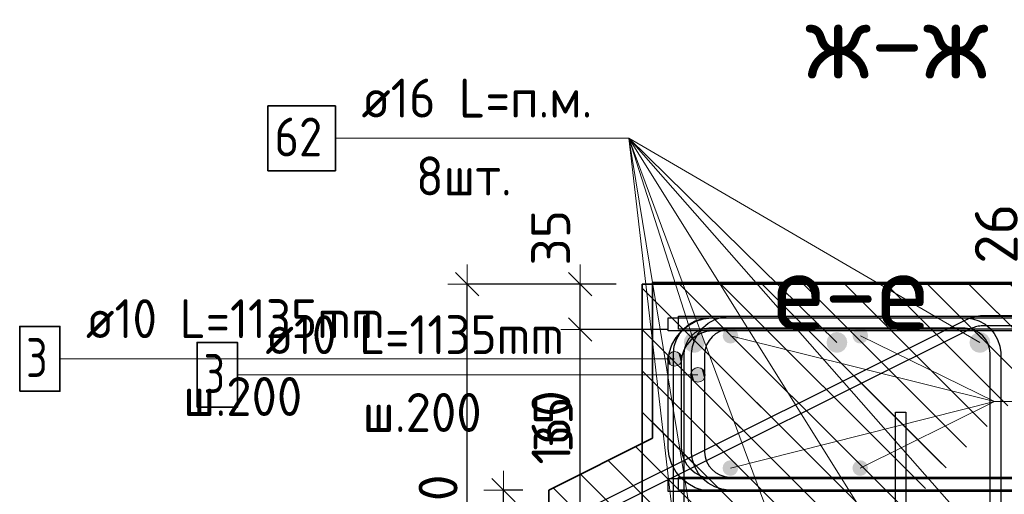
# Model space of a CAD drawing. Header units: metres. Extents: x -38 to 100, y -15 to 21.
# Tile 61 of 246: x 71.693 to 72.451, y 2.382 to 2.748. Entities that reach past the tile are written whole.
import ezdxf

# ---------------------------------------------------------------- set-up
doc = ezdxf.new("R2010")
doc.units = ezdxf.units.M
doc.header["$PDMODE"] = 65
for name, color, linetype, lineweight in [('XR$3$Арм. стержнями верхней зоны', 180, 'Continuous', 35), ('XR$3$Арм. стержнями нижней зоны', 180, 'Continuous', 35), ('XR$3$Арм.стержн. Арматура края', 96, 'Continuous', 35), ('XR$3$Арм.стержн. Хомут', 240, 'Continuous', 35), ('XR$3$Арм.стержн.горизонт. 1', 180, 'Continuous', 35), ('XR$3$Размерная линия (1)', 7, 'Continuous', 13), ('XR$4$Размерная линия_ общее', 7, 'Continuous', 13), ('XR$6$Арм. стержнями верхней зоны', 180, 'Continuous', 35), ('XR$6$Арм. стержнями нижней зоны', 180, 'Continuous', 35), ('XR$6$Арм.стержн. Арматура края', 96, 'Continuous', 35), ('XR$6$Арм.стержн. Доп. арматура', 180, 'Continuous', 35), ('XR$6$Размерная линия (1)', 7, 'Continuous', 13), ('XR$6$Размерная линия_ общее', 7, 'Continuous', 13)]:
    doc.layers.add(name, color=color, linetype=linetype, lineweight=lineweight)
doc.styles.add('ISOCPEUR', font='txt')
doc.dimstyles.new('DIMSTYLE_11', dxfattribs={"dimtxt": 0.033, "dimasz": 0.0375, "dimexe": 0, "dimexo": 0, "dimgap": 0.0165, "dimtad": 2, "dimdec": 0, "dimlfac": 1000, "dimrnd": 1, "dimzin": 12, "dimdsep": 46, "dimtxsty": 'ISOCPEUR', "dimblk1": 'ALL_ML_STRICH', "dimblk2": 'ALL_ML_STRICH', "dimsah": 1, "dimcen": 0, "dimclrd": 7, "dimclre": 256, "dimclrt": 7, "dimadec": 0, "dimazin": 0, "dimtfac": 1, "dimtdec": 0, "dimtix": 1, "dimtmove": 2, "dimatfit": 3, "dimfxl": 0, "dimtvp": 1.2, "dimtzin": 0, "dimlwd": 0, "dimlwe": -3, "dimarcsym": 0})
doc.dimstyles.new('DIMSTYLE_23', dxfattribs={"dimtxt": 0.03, "dimasz": 0.03, "dimexe": 0, "dimexo": 0, "dimgap": 0.015, "dimtad": 2, "dimdec": 0, "dimlfac": 1000, "dimrnd": 5, "dimzin": 12, "dimdsep": 46, "dimtxsty": 'ISOCPEUR', "dimblk1": 'ALL_ML_STRICH', "dimblk2": 'ALL_ML_STRICH', "dimsah": 1, "dimcen": 0, "dimclrd": 7, "dimclre": 256, "dimclrt": 7, "dimadec": 0, "dimazin": 0, "dimtfac": 1, "dimtdec": 0, "dimtix": 1, "dimtmove": 2, "dimatfit": 3, "dimfxl": 0, "dimtvp": 1.2, "dimtzin": 0, "dimlwd": 0, "dimlwe": -3, "dimarcsym": 0})
doc.dimstyles.new('DIMSTYLE_24', dxfattribs={"dimtxt": 0.03, "dimasz": 0.03, "dimexe": 0, "dimexo": 0, "dimgap": 0.015, "dimtad": 2, "dimdec": 0, "dimlfac": 1000, "dimrnd": 5, "dimzin": 12, "dimdsep": 46, "dimtxsty": 'ISOCPEUR', "dimblk1": 'ALL_ML_STRICH', "dimblk2": 'ALL_ML_STRICH', "dimsah": 1, "dimcen": 0, "dimclrd": 7, "dimclre": 256, "dimclrt": 7, "dimadec": 0, "dimazin": 0, "dimtfac": 1, "dimtdec": 0, "dimtix": 1, "dimtmove": 2, "dimatfit": 3, "dimfxl": 0, "dimtzin": 0, "dimlwd": 0, "dimlwe": -3, "dimarcsym": 0})
doc.dimstyles.new('DIMSTYLE_32', dxfattribs={"dimtxt": 0.03, "dimasz": 0.03, "dimexe": 0, "dimexo": 0, "dimgap": 0.015, "dimtad": 0, "dimdec": 0, "dimlfac": 1000, "dimrnd": 5, "dimzin": 12, "dimdsep": 46, "dimtxsty": 'ISOCPEUR', "dimblk1": 'ALL_ML_STRICH', "dimblk2": 'ALL_ML_STRICH', "dimsah": 1, "dimcen": 0, "dimclrd": 7, "dimclre": 256, "dimclrt": 7, "dimadec": 0, "dimazin": 0, "dimtfac": 1, "dimtdec": 0, "dimtix": 1, "dimtmove": 2, "dimatfit": 3, "dimfxl": 0, "dimtvp": 1.2, "dimtzin": 0, "dimlwd": 0, "dimlwe": -3, "dimarcsym": 0})
pattern_1 = [(135, (0, 0), (-0.031819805, -0.031819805), [0.4, -0.05, 0, -0.05]), (135, (-0.01591, -0.01591), (-0.031819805, -0.031819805), [0.8, -0.1, 0.1, -0.1])]

# ---------------------------------------------------------------- blocks, each defined once
blk = doc.blocks.new('ALL_ML_STRICH')
at = {"color": 0, "linetype": 'ByBlock', "lineweight": -2}
for p, q in [((0, -0.5), (0, 0.5)), ((-0.3, -0.3), (0.3, 0.3)), ((-1, 0), (0.5, 0))]:
    blk.add_line(p, q, dxfattribs=at)
blk = doc.blocks.new('*D245')
at = {"layer": 'DEFPOINTS', "color": 7, "linetype": 'Continuous', "lineweight": 13, "transparency": 33554687}
for p in [(72.21207, 2.50903), (72.12431, 2.34903), (72.21203, 2.34903)]:
    blk.add_point(p, dxfattribs=at)
at = {"layer": 'XR$3$Размерная линия (1)', "color": 9, "linetype": 'Continuous', "lineweight": -2, "true_color": 0xc7c7c7, "transparency": 33554687}
for p, q in [((72.19207, 2.50903), (72.12431, 2.50903)), ((72.19203, 2.34903), (72.12431, 2.34903))]:
    blk.add_line(p, q, dxfattribs=at)
at = {"layer": 'XR$3$Размерная линия (1)', "color": 7, "linetype": 'Continuous', "lineweight": -2, "transparency": 33554687}
blk.add_line((72.12431, 2.34903), (72.12431, 2.50903), dxfattribs=at)
at = {"layer": 'XR$3$Размерная линия (1)', "color": 7, "linetype": 'Continuous', "lineweight": 13, "transparency": 33554687, "xscale": 0.03, "yscale": 0.03, "zscale": 0.03}
for p, rotation in [((72.12431, 2.50903), 90), ((72.12431, 2.34903), 270)]:
    blk.add_blockref('ALL_ML_STRICH', p, dxfattribs=dict(at, rotation=rotation))
at = {"layer": 'XR$3$Размерная линия (1)', "color": 7, "linetype": 'Continuous', "lineweight": 13, "transparency": 33554687, "insert": (72.10181, 2.43353), "char_height": 0.03, "width": 0.09, "attachment_point": 5, "rotation": 90, "style": 'ISOCPEUR'}
blk.add_mtext('\\A1;{160}', dxfattribs=at)
blk = doc.blocks.new('*D246')
at = {"layer": 'DEFPOINTS', "color": 7, "linetype": 'Continuous', "lineweight": 13, "transparency": 33554687}
for p in [(72.17211, 2.54403), (72.12431, 2.50903), (72.21207, 2.50903)]:
    blk.add_point(p, dxfattribs=at)
at = {"layer": 'XR$3$Размерная линия (1)', "color": 9, "linetype": 'Continuous', "lineweight": -2, "true_color": 0xc7c7c7, "transparency": 33554687}
for p, q in [((72.15211, 2.54403), (72.12431, 2.54403)), ((72.19207, 2.50903), (72.12431, 2.50903))]:
    blk.add_line(p, q, dxfattribs=at)
at = {"layer": 'XR$3$Размерная линия (1)', "color": 7, "linetype": 'Continuous', "lineweight": -2, "transparency": 33554687}
blk.add_line((72.12431, 2.50903), (72.12431, 2.54403), dxfattribs=at)
at = {"layer": 'XR$3$Размерная линия (1)', "color": 7, "linetype": 'Continuous', "lineweight": 13, "transparency": 33554687, "xscale": 0.03, "yscale": 0.03, "zscale": 0.03}
for p, rotation in [((72.12431, 2.54403), 90), ((72.12431, 2.50903), 270)]:
    blk.add_blockref('ALL_ML_STRICH', p, dxfattribs=dict(at, rotation=rotation))
at = {"layer": 'XR$3$Размерная линия (1)', "color": 7, "linetype": 'Continuous', "lineweight": 13, "transparency": 33554687, "insert": (72.10157, 2.57977), "char_height": 0.03, "width": 0.06, "attachment_point": 5, "rotation": 90, "style": 'ISOCPEUR'}
blk.add_mtext('\\A1;{35}', dxfattribs=at)
blk = doc.blocks.new('*D247')
at = {"layer": 'DEFPOINTS', "color": 7, "linetype": 'Continuous', "lineweight": 13, "transparency": 33554687}
for p in [(72.17211, 2.54403), (72.03736, 2.18403), (72.17211, 2.18403)]:
    blk.add_point(p, dxfattribs=at)
at = {"layer": 'XR$3$Размерная линия (1)', "color": 9, "linetype": 'Continuous', "lineweight": -2, "true_color": 0xc7c7c7, "transparency": 33554687}
for p, q in [((72.15211, 2.54403), (72.03736, 2.54403)), ((72.15211, 2.18403), (72.03736, 2.18403))]:
    blk.add_line(p, q, dxfattribs=at)
at = {"layer": 'XR$3$Размерная линия (1)', "color": 7, "linetype": 'Continuous', "lineweight": -2, "transparency": 33554687}
blk.add_line((72.03736, 2.18403), (72.03736, 2.54403), dxfattribs=at)
at = {"layer": 'XR$3$Размерная линия (1)', "color": 7, "linetype": 'Continuous', "lineweight": 13, "transparency": 33554687, "xscale": 0.03, "yscale": 0.03, "zscale": 0.03}
for p, rotation in [((72.03736, 2.54403), 90), ((72.03736, 2.18403), 270)]:
    blk.add_blockref('ALL_ML_STRICH', p, dxfattribs=dict(at, rotation=rotation))
at = {"layer": 'XR$3$Размерная линия (1)', "color": 7, "linetype": 'Continuous', "lineweight": 13, "transparency": 33554687, "insert": (72.01486, 2.36553), "char_height": 0.03, "width": 0.09, "attachment_point": 5, "rotation": 90, "style": 'ISOCPEUR'}
blk.add_mtext('\\A1;{360}', dxfattribs=at)
blk = doc.blocks.new('*D508')
at = {"layer": 'DEFPOINTS', "color": 7, "linetype": 'Continuous', "lineweight": 13, "transparency": 33554687}
for p in [(72.39559, 2.31411), (72.39559, 2.28811), (72.43558, 2.28811)]:
    blk.add_point(p, dxfattribs=at)
at = {"layer": 'XR$4$Размерная линия_ общее', "color": 253, "linetype": 'Continuous', "lineweight": -2, "true_color": 0xa0a0a0, "transparency": 33554687}
for p, q in [((72.41559, 2.31411), (72.43558, 2.31411)), ((72.41559, 2.28811), (72.43558, 2.28811))]:
    blk.add_line(p, q, dxfattribs=at)
at = {"layer": 'XR$4$Размерная линия_ общее', "color": 7, "linetype": 'Continuous', "lineweight": -2, "transparency": 33554687}
blk.add_line((72.43558, 2.28811), (72.43558, 2.31411), dxfattribs=at)
at = {"layer": 'XR$4$Размерная линия_ общее', "color": 7, "linetype": 'Continuous', "lineweight": 13, "transparency": 33554687, "xscale": 0.0375, "yscale": 0.0375, "zscale": 0.0375}
for p, rotation in [((72.43558, 2.31411), 90), ((72.43558, 2.28811), 270)]:
    blk.add_blockref('ALL_ML_STRICH', p, dxfattribs=dict(at, rotation=rotation))
at = {"layer": 'XR$4$Размерная линия_ общее', "color": 7, "linetype": 'Continuous', "lineweight": 13, "transparency": 33554687, "insert": (72.43511, 2.33147), "char_height": 0.027, "width": 0.00135, "attachment_point": 1, "rotation": 90, "line_spacing_factor": 0.60241, "style": 'ISOCPEUR'}
blk.add_mtext('з.с.', dxfattribs=at)
at = {"layer": 'XR$4$Размерная линия_ общее', "color": 7, "linetype": 'Continuous', "lineweight": 13, "transparency": 33554687, "insert": (72.41158, 2.35184), "char_height": 0.033, "width": 0.066, "attachment_point": 5, "rotation": 90, "style": 'ISOCPEUR'}
blk.add_mtext('\\A1;{26}', dxfattribs=at)
blk = doc.blocks.new('*D847')
at = {"layer": 'DEFPOINTS', "color": 7, "linetype": 'Continuous', "lineweight": 13, "transparency": 33554687}
for p in [(72.10003, 2.38518), (72.06519, 2.35018), (72.13995, 2.35018)]:
    blk.add_point(p, dxfattribs=at)
at = {"layer": 'XR$6$Размерная линия (1)', "color": 9, "linetype": 'Continuous', "lineweight": -2, "true_color": 0xc7c7c7, "transparency": 33554687}
for p, q in [((72.08003, 2.38518), (72.06519, 2.38518)), ((72.11995, 2.35018), (72.06519, 2.35018))]:
    blk.add_line(p, q, dxfattribs=at)
at = {"layer": 'XR$6$Размерная линия (1)', "color": 7, "linetype": 'Continuous', "lineweight": -2, "transparency": 33554687}
blk.add_line((72.06519, 2.35018), (72.06519, 2.38518), dxfattribs=at)
at = {"layer": 'XR$6$Размерная линия (1)', "color": 7, "linetype": 'Continuous', "lineweight": 13, "transparency": 33554687, "xscale": 0.03, "yscale": 0.03, "zscale": 0.03}
for p, rotation in [((72.06519, 2.38518), 90), ((72.06519, 2.35018), 270)]:
    blk.add_blockref('ALL_ML_STRICH', p, dxfattribs=dict(at, rotation=rotation))
at = {"layer": 'XR$6$Размерная линия (1)', "color": 7, "linetype": 'Continuous', "lineweight": 13, "transparency": 33554687, "insert": (72.10355, 2.4359), "char_height": 0.03, "width": 0.06, "attachment_point": 5, "rotation": 90, "style": 'ISOCPEUR'}
blk.add_mtext('\\A1;{35}', dxfattribs=at)
blk = doc.blocks.new('*D860')
at = {"layer": 'DEFPOINTS', "color": 7, "linetype": 'Continuous', "lineweight": 13, "transparency": 33554687}
for p in [(72.4287, 2.54518), (72.4287, 2.51918), (72.46868, 2.51918)]:
    blk.add_point(p, dxfattribs=at)
at = {"layer": 'XR$6$Размерная линия_ общее', "color": 253, "linetype": 'Continuous', "lineweight": -2, "true_color": 0xa0a0a0, "transparency": 33554687}
for p, q in [((72.4487, 2.54518), (72.46868, 2.54518)), ((72.4487, 2.51918), (72.46868, 2.51918))]:
    blk.add_line(p, q, dxfattribs=at)
at = {"layer": 'XR$6$Размерная линия_ общее', "color": 7, "linetype": 'Continuous', "lineweight": -2, "transparency": 33554687}
blk.add_line((72.46868, 2.51918), (72.46868, 2.54518), dxfattribs=at)
at = {"layer": 'XR$6$Размерная линия_ общее', "color": 7, "linetype": 'Continuous', "lineweight": 13, "transparency": 33554687, "xscale": 0.0375, "yscale": 0.0375, "zscale": 0.0375}
for p, rotation in [((72.46868, 2.54518), 90), ((72.46868, 2.51918), 270)]:
    blk.add_blockref('ALL_ML_STRICH', p, dxfattribs=dict(at, rotation=rotation))
at = {"layer": 'XR$6$Размерная линия_ общее', "color": 7, "linetype": 'Continuous', "lineweight": 13, "transparency": 33554687, "insert": (72.46822, 2.56255), "char_height": 0.027, "width": 0.00135, "attachment_point": 1, "rotation": 90, "line_spacing_factor": 0.60241, "style": 'ISOCPEUR'}
blk.add_mtext('з.с.', dxfattribs=at)
at = {"layer": 'XR$6$Размерная линия_ общее', "color": 7, "linetype": 'Continuous', "lineweight": 13, "transparency": 33554687, "insert": (72.44468, 2.58291), "char_height": 0.033, "width": 0.066, "attachment_point": 5, "rotation": 90, "style": 'ISOCPEUR'}
blk.add_mtext('\\A1;{26}', dxfattribs=at)

msp = doc.modelspace()

# ---------------------------------------------------------------- hatches: boundary and pattern name
at = {"linetype": 'Continuous', "lineweight": 13, "transparency": 33554687}
h = msp.add_hatch(dxfattribs=at)
h.set_pattern_fill('__________540', scale=0.015, style=0, pattern_type=2)
h.set_pattern_definition(pattern_1)
h.paths.add_polyline_path([(72.40003, 2.54518), (72.18003, 2.54518), (72.18003, 2.42518), (72.10003, 2.38518), (72.10003, 2.18518), (72.40003, 2.18518)], flags=0)
h = msp.add_hatch(dxfattribs=at)
h.set_pattern_fill('__________540', scale=0.015, style=0, pattern_type=2)
h.set_pattern_definition(pattern_1)
h.paths.add_polyline_path([(72.47211, 2.54403), (72.17211, 2.54403), (72.17211, 2.18403), (72.47211, 2.18403)], flags=0)
h = msp.add_hatch(dxfattribs=at)
h.set_pattern_fill('__________540', scale=0.015, style=0, pattern_type=2)
h.set_pattern_definition(pattern_1)
h.paths.add_polyline_path([(72.40003, 2.54518), (72.40003, 2.34518), (72.71593, 2.34518), (72.71593, 2.54518)], flags=0)
at = {"layer": 'XR$3$Арм.стержн. Арматура края', "linetype": 'Continuous', "lineweight": 13, "transparency": 33554687}
for points in [[(72.19219, 2.48356), (72.19219, 2.48918), (72.19141, 2.48637)], [(72.19219, 2.48918), (72.19422, 2.48153), (72.19422, 2.49121)], [(72.19219, 2.48918), (72.19219, 2.48356), (72.19422, 2.48153)], [(72.19422, 2.49121), (72.19703, 2.48074), (72.19703, 2.49199)], [(72.19422, 2.49121), (72.19422, 2.48153), (72.19703, 2.48074)], [(72.19703, 2.49199), (72.19703, 2.48074), (72.19984, 2.48153)], [(72.19703, 2.49199), (72.19984, 2.48153), (72.19984, 2.49121)], [(72.19984, 2.49121), (72.19984, 2.48153), (72.20187, 2.48356)], [(72.19984, 2.49121), (72.20187, 2.48356), (72.20187, 2.48918)], [(72.20187, 2.48918), (72.20187, 2.48356), (72.20266, 2.48637)]]:
    msp.add_hatch(color=7, dxfattribs=at).paths.add_polyline_path(points)
at = {"layer": 'XR$3$Арм.стержн.горизонт. 1', "linetype": 'Continuous', "lineweight": 50, "transparency": 33554687}
for points in [[(72.22007, 2.49903), (72.21946, 2.5021), (72.21773, 2.50469), (72.21513, 2.50642), (72.21207, 2.50703), (72.20901, 2.50642), (72.20641, 2.50469), (72.20468, 2.5021), (72.20407, 2.49903), (72.20468, 2.49597), (72.20641, 2.49338), (72.20901, 2.49164), (72.21207, 2.49103), (72.21513, 2.49164), (72.21773, 2.49338), (72.21946, 2.49597)], [(72.32999, 2.49903), (72.32939, 2.5021), (72.32765, 2.50469), (72.32506, 2.50642), (72.32199, 2.50703), (72.31893, 2.50642), (72.31634, 2.50469), (72.3146, 2.5021), (72.31399, 2.49903), (72.3146, 2.49597), (72.31634, 2.49338), (72.31893, 2.49164), (72.32199, 2.49103), (72.32506, 2.49164), (72.32765, 2.49338), (72.32939, 2.49597)], [(72.44007, 2.49903), (72.43946, 2.5021), (72.43773, 2.50469), (72.43513, 2.50642), (72.43207, 2.50703), (72.42901, 2.50642), (72.42641, 2.50469), (72.42468, 2.5021), (72.42407, 2.49903), (72.42468, 2.49597), (72.42641, 2.49338), (72.42901, 2.49164), (72.43207, 2.49103), (72.43513, 2.49164), (72.43773, 2.49338), (72.43946, 2.49597)]]:
    msp.add_hatch(color=7, dxfattribs=at).paths.add_polyline_path(points)
at = {"layer": 'XR$6$Арм.стержн. Арматура края', "linetype": 'Continuous', "lineweight": 13, "transparency": 33554687}
for points in [[(72.21214, 2.47889), (72.21495, 2.46843), (72.21495, 2.47968)], [(72.21495, 2.47968), (72.21495, 2.46843), (72.21776, 2.46921)], [(72.21495, 2.47968), (72.21776, 2.46921), (72.21776, 2.47889)], [(72.21011, 2.47124), (72.21011, 2.47686), (72.20932, 2.47405)], [(72.21011, 2.47686), (72.21214, 2.46921), (72.21214, 2.47889)], [(72.21011, 2.47686), (72.21011, 2.47124), (72.21214, 2.46921)], [(72.21214, 2.47889), (72.21214, 2.46921), (72.21495, 2.46843)], [(72.21776, 2.47889), (72.21776, 2.46921), (72.21979, 2.47124)], [(72.21776, 2.47889), (72.21979, 2.47124), (72.21979, 2.47686)], [(72.21979, 2.47686), (72.21979, 2.47124), (72.22057, 2.47405)]]:
    msp.add_hatch(color=7, dxfattribs=at).paths.add_polyline_path(points)
at = {"layer": 'XR$6$Арм.стержн. Доп. арматура', "linetype": 'Continuous', "lineweight": 50, "transparency": 33554687}
for points in [[(72.24603, 2.50418), (72.24557, 2.50648), (72.24427, 2.50843), (72.24232, 2.50973), (72.24003, 2.51018), (72.23773, 2.50973), (72.23578, 2.50843), (72.23448, 2.50648), (72.23403, 2.50418), (72.23448, 2.50189), (72.23578, 2.49994), (72.23773, 2.49864), (72.24003, 2.49818), (72.24232, 2.49864), (72.24427, 2.49994), (72.24557, 2.50189)], [(72.34603, 2.50418), (72.34557, 2.50648), (72.34427, 2.50843), (72.34232, 2.50973), (72.34003, 2.51018), (72.33773, 2.50973), (72.33578, 2.50843), (72.33448, 2.50648), (72.33403, 2.50418), (72.33448, 2.50189), (72.33578, 2.49994), (72.33773, 2.49864), (72.34003, 2.49818), (72.34232, 2.49864), (72.34427, 2.49994), (72.34557, 2.50189)], [(72.24595, 2.40218), (72.24549, 2.40448), (72.24419, 2.40643), (72.24224, 2.40773), (72.23995, 2.40818), (72.23765, 2.40773), (72.23571, 2.40643), (72.23441, 2.40448), (72.23395, 2.40218), (72.23441, 2.39989), (72.23571, 2.39794), (72.23765, 2.39664), (72.23995, 2.39618), (72.24224, 2.39664), (72.24419, 2.39794), (72.24549, 2.39989)], [(72.34595, 2.40218), (72.34549, 2.40448), (72.34419, 2.40643), (72.34224, 2.40773), (72.33995, 2.40818), (72.33765, 2.40773), (72.33571, 2.40643), (72.33441, 2.40448), (72.33395, 2.40218), (72.33441, 2.39989), (72.33571, 2.39794), (72.33765, 2.39664), (72.33995, 2.39618), (72.34224, 2.39664), (72.34419, 2.39794), (72.34549, 2.39989)]]:
    msp.add_hatch(color=34, dxfattribs=at).paths.add_polyline_path(points)

# ---------------------------------------------------------------- linework, layer by layer
at = {"color": 7, "linetype": 'Continuous', "lineweight": 35, "transparency": 33554687}
for p, q in [((72.17211, 2.54403), (72.17211, 2.18403)), ((72.47211, 2.54403), (72.17211, 2.54403)), ((72.18003, 2.54518), (72.18003, 2.42518)), ((72.40003, 2.54518), (72.18003, 2.54518)), ((72.71593, 2.54518), (72.40003, 2.54518)), ((72.18003, 2.42518), (72.10003, 2.38518)), ((72.10003, 2.38518), (72.10003, 2.18518))]:
    msp.add_line(p, q, dxfattribs=at)
at = {"layer": 'XR$3$Арм. стержнями верхней зоны', "color": 4, "linetype": 'Continuous', "lineweight": 25, "transparency": 33554687}
msp.add_lwpolyline([(72.19209, 2.51803), (72.73126, 2.51803), (72.73126, 2.50803), (72.19209, 2.50803), (72.19209, 2.51803)], dxfattribs=at)
at = {"layer": 'XR$3$Арм. стержнями нижней зоны', "color": 4, "linetype": 'Continuous', "lineweight": 25, "transparency": 33554687}
msp.add_lwpolyline([(72.19206, 2.39403), (72.73126, 2.39403), (72.73126, 2.38403), (72.19206, 2.38403), (72.19206, 2.39403)], dxfattribs=at)
at = {"layer": 'XR$3$Арм.стержн. Арматура края', "color": 7, "linetype": 'Continuous', "lineweight": 13, "transparency": 33554687}
for p, q in [((72.19703, 2.49199), (72.19703, 2.49199)), ((71.72365, 2.48637), (72.03065, 2.48637)), ((72.03065, 2.48637), (72.19703, 2.48637)), ((72.19141, 2.48637), (72.19141, 2.48637)), ((72.19703, 2.48074), (72.19703, 2.48074)), ((72.20266, 2.48637), (72.20266, 2.48637))]:
    msp.add_line(p, q, dxfattribs=at)
at = {"layer": 'XR$3$Арм.стержн. Арматура края', "color": 4, "linetype": 'Continuous', "lineweight": 25, "transparency": 33554687}
for points in [[(72.69203, 2.38403), (72.22538, 2.38403), (72.21928, 2.38488), (72.21293, 2.38698), (72.20708, 2.39025), (72.20227, 2.39427), (72.19825, 2.39908), (72.19497, 2.40493), (72.19288, 2.41128), (72.19203, 2.41738), (72.19203, 2.48469), (72.19288, 2.49079), (72.19497, 2.49714), (72.19825, 2.50298), (72.20227, 2.5078), (72.20708, 2.51182), (72.21293, 2.51509), (72.21928, 2.51718), (72.22538, 2.51803), (72.69203, 2.51803)], [(72.69203, 2.50803), (72.22607, 2.50803), (72.22155, 2.5074), (72.21697, 2.5059), (72.21278, 2.50355), (72.20937, 2.5007), (72.20652, 2.49729), (72.20417, 2.49309), (72.20266, 2.48851), (72.20203, 2.48399), (72.20203, 2.41807), (72.20266, 2.41355), (72.20417, 2.40898), (72.20652, 2.40478), (72.20937, 2.40137), (72.21278, 2.39852), (72.21697, 2.39617), (72.22155, 2.39466), (72.22607, 2.39403), (72.69203, 2.39403)]]:
    msp.add_lwpolyline(points, dxfattribs=at)
at = {"layer": 'XR$3$Арм.стержн. Арматура края', "color": 7, "linetype": 'Continuous', "lineweight": 35, "transparency": 33554687}
msp.add_lwpolyline([(71.69265, 2.46137), (71.72365, 2.46137), (71.72365, 2.51137), (71.69265, 2.51137), (71.69265, 2.46137)], dxfattribs=at)
at = {"layer": 'XR$3$Арм.стержн. Арматура края', "color": 7, "linetype": 'Continuous', "lineweight": 13, "transparency": 33554687}
msp.add_circle((72.19703, 2.48637), 0.00563, dxfattribs=at)
at = {"layer": 'XR$3$Арм.стержн. Хомут', "color": 40, "linetype": 'Continuous', "lineweight": 25, "transparency": 33554687}
for points in [[(72.19607, 2.23471), (72.19607, 2.49136), (72.19675, 2.49624), (72.19842, 2.50132), (72.20104, 2.50599), (72.20426, 2.50984), (72.20811, 2.51306), (72.21279, 2.51568), (72.21787, 2.51735), (72.22275, 2.51803), (72.42143, 2.51803), (72.42631, 2.51735), (72.43139, 2.51568), (72.43607, 2.51306), (72.43992, 2.50984), (72.44314, 2.50599), (72.44575, 2.50132), (72.44743, 2.49624), (72.44811, 2.49136), (72.44811, 2.23471)], [(72.19607, 2.23471), (72.19607, 2.49136), (72.19675, 2.49624), (72.19842, 2.50132), (72.20104, 2.50599), (72.20426, 2.50984), (72.20811, 2.51306), (72.21279, 2.51568), (72.21787, 2.51735), (72.22275, 2.51803), (72.42143, 2.51803), (72.42631, 2.51735), (72.43139, 2.51568), (72.43607, 2.51306), (72.43992, 2.50984), (72.44314, 2.50599), (72.44575, 2.50132), (72.44743, 2.49624), (72.44811, 2.49136), (72.44811, 2.23471)], [(72.44011, 2.23526), (72.44011, 2.4908), (72.43961, 2.49442), (72.4384, 2.49808), (72.43652, 2.50144), (72.43424, 2.50416), (72.43151, 2.50644), (72.42816, 2.50832), (72.42449, 2.50953), (72.42088, 2.51003), (72.2233, 2.51003), (72.21969, 2.50953), (72.21602, 2.50832), (72.21267, 2.50644), (72.20994, 2.50416), (72.20766, 2.50144), (72.20578, 2.49808), (72.20457, 2.49442), (72.20407, 2.4908), (72.20407, 2.23526)], [(72.44011, 2.23526), (72.44011, 2.4908), (72.43961, 2.49442), (72.4384, 2.49808), (72.43652, 2.50144), (72.43424, 2.50416), (72.43151, 2.50644), (72.42816, 2.50832), (72.42449, 2.50953), (72.42088, 2.51003), (72.2233, 2.51003), (72.21969, 2.50953), (72.21602, 2.50832), (72.21267, 2.50644), (72.20994, 2.50416), (72.20766, 2.50144), (72.20578, 2.49808), (72.20457, 2.49442), (72.20407, 2.4908), (72.20407, 2.23526)]]:
    msp.add_lwpolyline(points, dxfattribs=at)
at = {"layer": 'XR$3$Арм.стержн.горизонт. 1', "color": 7, "linetype": 'Continuous', "lineweight": 13, "transparency": 33554687}
for p, q in [((71.93584, 2.65643), (72.16184, 2.65643)), ((72.16184, 2.65643), (72.43211, 2.22403)), ((72.16184, 2.65643), (72.32199, 2.49903)), ((72.16184, 2.65643), (72.21203, 2.22403)), ((72.16184, 2.65643), (72.43211, 2.34903)), ((72.16184, 2.65643), (72.21207, 2.49903)), ((72.16184, 2.65643), (72.43207, 2.49903)), ((72.16184, 2.65643), (72.32203, 2.22403)), ((72.16184, 2.65643), (72.21203, 2.34903))]:
    msp.add_line(p, q, dxfattribs=at)
at = {"layer": 'XR$3$Арм.стержн.горизонт. 1', "color": 7, "linetype": 'Continuous', "lineweight": 35, "transparency": 33554687}
msp.add_lwpolyline([(71.88384, 2.63143), (71.93584, 2.63143), (71.93584, 2.68143), (71.88384, 2.68143), (71.88384, 2.63143)], dxfattribs=at)
at = {"layer": 'XR$6$Арм. стержнями верхней зоны', "color": 4, "linetype": 'Continuous', "lineweight": 25, "transparency": 33554687}
msp.add_lwpolyline([(72.20003, 2.51918), (72.72093, 2.51918), (72.72093, 2.50918), (72.20003, 2.50918), (72.20003, 2.51918)], dxfattribs=at)
at = {"layer": 'XR$6$Арм. стержнями нижней зоны', "color": 4, "linetype": 'Continuous', "lineweight": 25, "transparency": 33554687}
msp.add_lwpolyline([(72.20003, 2.39518), (72.72093, 2.39518), (72.72093, 2.38518), (72.20003, 2.38518), (72.20003, 2.39518)], dxfattribs=at)
at = {"layer": 'XR$6$Арм.стержн. Арматура края', "color": 7, "linetype": 'Continuous', "lineweight": 13, "transparency": 33554687}
for p, q in [((72.21495, 2.47968), (72.21495, 2.47968)), ((71.86032, 2.47405), (72.17032, 2.47405)), ((72.17032, 2.47405), (72.21495, 2.47405)), ((72.20932, 2.47405), (72.20932, 2.47405)), ((72.22057, 2.47405), (72.22057, 2.47405)), ((72.21495, 2.46843), (72.21495, 2.46843))]:
    msp.add_line(p, q, dxfattribs=at)
at = {"layer": 'XR$6$Арм.стержн. Арматура края', "color": 40, "linetype": 'Continuous', "lineweight": 25, "transparency": 33554687}
for points in [[(72.13968, 2.37592), (72.4222, 2.51705), (72.42356, 2.51766), (72.42499, 2.51821), (72.42645, 2.51868), (72.42793, 2.51908), (72.42942, 2.51939), (72.43094, 2.51961), (72.43247, 2.51976), (72.43396, 2.51982), (72.71993, 2.51982)], [(72.71993, 2.51182), (72.43413, 2.51182), (72.43301, 2.51178), (72.43192, 2.51167), (72.43083, 2.51151), (72.42977, 2.51129), (72.42871, 2.51101), (72.42767, 2.51067), (72.42664, 2.51027), (72.42562, 2.50981), (72.14361, 2.36894)], [(72.36703, 2.23742), (72.36703, 2.44518), (72.37503, 2.44518)], [(72.37503, 2.44518), (72.37503, 2.23686)]]:
    msp.add_lwpolyline(points, dxfattribs=at)
at = {"layer": 'XR$6$Арм.стержн. Арматура края', "color": 4, "linetype": 'Continuous', "lineweight": 25, "transparency": 33554687}
for points in [[(72.70995, 2.38518), (72.23851, 2.38518), (72.2333, 2.38591), (72.22786, 2.3877), (72.22285, 2.39051), (72.21872, 2.39396), (72.21527, 2.39808), (72.21247, 2.40309), (72.21067, 2.40853), (72.20995, 2.41375), (72.20995, 2.49062), (72.21067, 2.49584), (72.21247, 2.50127), (72.21527, 2.50628), (72.21872, 2.51041), (72.22285, 2.51386), (72.22786, 2.51667), (72.2333, 2.51846), (72.23851, 2.51918), (72.70995, 2.51918)], [(72.70995, 2.50918), (72.2392, 2.50918), (72.23557, 2.50868), (72.2319, 2.50747), (72.22855, 2.50559), (72.22582, 2.50331), (72.22354, 2.50059), (72.22166, 2.49723), (72.22045, 2.49356), (72.21995, 2.48993), (72.21995, 2.41444), (72.22045, 2.41081), (72.22166, 2.40714), (72.22354, 2.40378), (72.22582, 2.40106), (72.22855, 2.39878), (72.2319, 2.3969), (72.23557, 2.39569), (72.2392, 2.39518), (72.70995, 2.39518)]]:
    msp.add_lwpolyline(points, dxfattribs=at)
at = {"layer": 'XR$6$Арм.стержн. Арматура края', "color": 7, "linetype": 'Continuous', "lineweight": 35, "transparency": 33554687}
msp.add_lwpolyline([(71.82932, 2.44905), (71.86032, 2.44905), (71.86032, 2.49905), (71.82932, 2.49905), (71.82932, 2.44905)], dxfattribs=at)
at = {"layer": 'XR$6$Арм.стержн. Арматура края', "color": 7, "linetype": 'Continuous', "lineweight": 13, "transparency": 33554687}
msp.add_circle((72.21495, 2.47405), 0.00563, dxfattribs=at)
at = {"layer": 'XR$6$Арм.стержн. Доп. арматура', "color": 7, "linetype": 'Continuous', "lineweight": 13, "transparency": 33554687}
for q in [(72.24003, 2.50418), (72.34003, 2.50418), (72.23995, 2.40218), (72.33995, 2.40218), (72.66944, 2.45342)]:
    msp.add_line((72.44344, 2.45342), q, dxfattribs=at)

# ---------------------------------------------------------------- texts
at = {"color": 7, "linetype": 'Continuous', "lineweight": 13, "transparency": 33554687, "char_height": 0.06, "attachment_point": 5, "style": 'ISOCPEUR'}
for s, insert, width in [('\\A1;{\\fISOCPEUR|i0|b0;\\H0.060000;\\W1.000000;\\C7;ж-ж}\\P', (72.36825, 2.7323), 0.1777778), ('\\A1;{\\fISOCPEUR|i0|b0;\\H0.060000;\\W1.000000;\\C7;е-е}\\P', (72.3326, 2.53871), 0.1533913)]:
    msp.add_mtext(s, dxfattribs=dict(at, insert=insert, width=width))
at = {"layer": 'XR$3$Арм.стержн. Арматура края', "color": 7, "linetype": 'Continuous', "lineweight": 25, "transparency": 33554687, "char_height": 0.03, "attachment_point": 7, "style": 'ISOCPEUR'}
for s, insert, width in [('\\W0.92;ø10 L=1135mm ', (71.74365, 2.50237), 0.2806693), ('\\W0.78;3', (71.69765, 2.47237), 0.0326407), ('\\W0.95;ш.200 ', (71.81865, 2.44237), 0.1311996)]:
    msp.add_mtext(s, dxfattribs=dict(at, insert=insert, width=width))
at = {"layer": 'XR$3$Арм.стержн.горизонт. 1', "color": 7, "linetype": 'Continuous', "lineweight": 25, "transparency": 33554687, "char_height": 0.03, "attachment_point": 7, "style": 'ISOCPEUR'}
for s, insert, width in [('\\W0.94;ø16 L=п.м.', (71.95584, 2.67243), 0.199983), ('\\W0.87;62', (71.88884, 2.64243), 0.0550812), ('\\W0.94;8шт. ', (71.99784, 2.61243), 0.1161286)]:
    msp.add_mtext(s, dxfattribs=dict(at, insert=insert, width=width))
at = {"layer": 'XR$6$Арм.стержн. Арматура края', "color": 7, "linetype": 'Continuous', "lineweight": 25, "transparency": 33554687, "char_height": 0.03, "attachment_point": 7, "style": 'ISOCPEUR'}
for s, insert, width in [('\\W0.92;ø10 L=1135mm ', (71.88182, 2.49005), 0.2806692), ('\\W0.78;3', (71.83432, 2.46005), 0.0326407), ('\\W0.95;ш.200 ', (71.95682, 2.43005), 0.1311995)]:
    msp.add_mtext(s, dxfattribs=dict(at, insert=insert, width=width))

# ---------------------------------------------------------------- dimensions: what is measured, and where the dimension line sits
at = {"layer": 'XR$3$Размерная линия (1)', "color": 7, "linetype": 'Continuous', "lineweight": 13, "transparency": 33554687}
for base, p1, p2, dimstyle, picture, middle in [((72.12431, 2.54403), (72.19207, 2.50903), (72.15211, 2.54403), 'DIMSTYLE_23', '*D246', (72.10157, 2.57977)), ((72.03736, 2.54403), (72.15211, 2.18403), (72.15211, 2.54403), 'DIMSTYLE_24', '*D247', (72.01486, 2.36553)), ((72.12431, 2.50903), (72.19203, 2.34903), (72.19207, 2.50903), 'DIMSTYLE_24', '*D245', (72.10181, 2.43353))]:
    dim = msp.add_linear_dim(base=base, p1=p1, p2=p2, angle=90, dimstyle=dimstyle, override={"dimpost": '<>', "dimclrd": 7, "dimclre": 9, "dimclrt": 7, "dimlwd": 0, "dimlwe": 65533}, dxfattribs=at)
    dim.commit()
    dim.dimension.update_dxf_attribs({"geometry": picture, "text_midpoint": middle, "dimtype": 160})
at = {"layer": 'XR$4$Размерная линия_ общее', "color": 7, "linetype": 'Continuous', "lineweight": 13, "transparency": 33554687}
dim = msp.add_linear_dim(base=(72.43558, 2.31411), p1=(72.41559, 2.28811), p2=(72.41559, 2.31411), angle=90, text='<>\\Xз.с.', dimstyle='DIMSTYLE_11', override={"dimpost": '<>', "dimclrd": 7, "dimclre": 253, "dimclrt": 7, "dimlwd": 0, "dimlwe": 65533}, dxfattribs=at)
dim.commit()
dim.dimension.update_dxf_attribs({"geometry": '*D508', "text_midpoint": (72.41158, 2.35184), "dimtype": 160})
at = {"layer": 'XR$6$Размерная линия (1)', "color": 7, "linetype": 'Continuous', "lineweight": 13, "transparency": 33554687}
dim = msp.add_linear_dim(base=(72.06519, 2.38518), p1=(72.11995, 2.35018), p2=(72.08003, 2.38518), angle=90, dimstyle='DIMSTYLE_32', override={"dimpost": '<>', "dimclrd": 7, "dimclre": 9, "dimclrt": 7, "dimlwd": 0, "dimlwe": 65533}, dxfattribs=at)
dim.commit()
dim.dimension.update_dxf_attribs({"geometry": '*D847', "text_midpoint": (72.10355, 2.4359), "dimtype": 160})
at = {"layer": 'XR$6$Размерная линия_ общее', "color": 7, "linetype": 'Continuous', "lineweight": 13, "transparency": 33554687}
dim = msp.add_linear_dim(base=(72.46868, 2.54518), p1=(72.4487, 2.51918), p2=(72.4487, 2.54518), angle=90, text='<>\\Xз.с.', dimstyle='DIMSTYLE_11', override={"dimpost": '<>', "dimclrd": 7, "dimclre": 253, "dimclrt": 7, "dimlwd": 0, "dimlwe": 65533}, dxfattribs=at)
dim.commit()
dim.dimension.update_dxf_attribs({"geometry": '*D860', "text_midpoint": (72.44468, 2.58291), "dimtype": 160})

doc.saveas('drawing.dxf')
